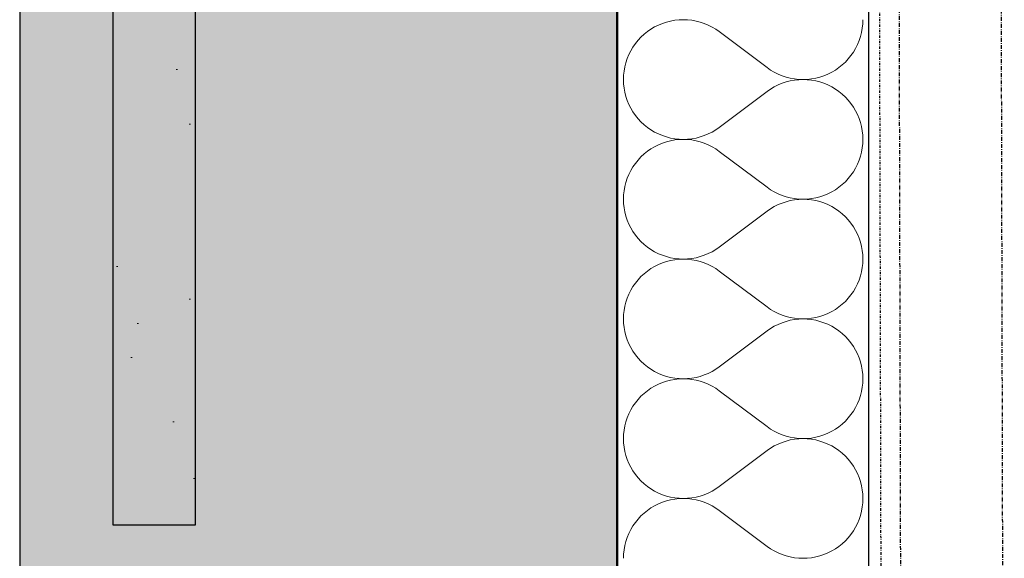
# Model space of a CAD drawing. Header units: millimetres. Extents: x -23738 to 4435, y -2716 to 20653.
# Tile 116 of 160: x -702 to -76, y 4762 to 5105. Entities that reach past the tile are written whole.
import ezdxf

# ---------------------------------------------------------------- set-up
doc = ezdxf.new("R2010")
doc.units = ezdxf.units.MM
doc.header["$MEASUREMENT"] = 0
for name, pattern in [('Wipeout_Contour', [1000, 0, -1000]), ('Čerchovaná M', [4.5, 2.5, -0.85, 0.3, -0.85]), ('Čerchovaná S', [3.5, 1.5, -0.85, 0.3, -0.85])]:
    doc.linetypes.add(name, pattern=pattern)
for name, color, linetype in [('9._POHLED ZÁPADNÍ_2_Nové_Konstrukce - krov', 7, 'Continuous'), ('9._POHLED ZÁPADNÍ_2_Nové_Konstrukce - nosné', 7, 'Continuous'), ('9._POHLED ZÁPADNÍ_2_Nové_Situace - terén', 7, 'Continuous'), ('9._POHLED ZÁPADNÍ_2_Nové_Výplně - Povrchové', 7, 'Continuous'), ('9._POHLED ZÁPADNÍ_2_Nové_Výplně – Řezové', 7, 'Continuous'), ('9._POHLED ZÁPADNÍ_2_VÝTAH VAR 1', 7, 'Continuous')]:
    doc.layers.add(name, color=color, linetype=linetype)

# ---------------------------------------------------------------- blocks, each defined once
blk = doc.blocks.new('*X22', base_point=(-24533.14, -6254.22))
at = {"layer": '9._POHLED ZÁPADNÍ_2_Nové_Výplně – Řezové', "color": 21, "linetype": 'Continuous', "lineweight": 20, "true_color": 0xffaaaa}
for p, q in [((-256.93, 5097.14), (-226.46, 5074.29)), ((-256.93, 5036.19), (-226.46, 5059.05)), ((-256.93, 5020.95), (-226.46, 4998.1)), ((-256.93, 4960), (-226.46, 4982.86)), ((-256.93, 4944.76), (-226.46, 4921.9)), ((-256.93, 4883.81), (-226.46, 4906.67)), ((-256.93, 4868.57), (-226.46, 4845.71)), ((-256.93, 4807.62), (-226.46, 4830.48)), ((-256.93, 4792.38), (-226.46, 4769.52))]:
    blk.add_line(p, q, dxfattribs=at)
for centre, start, end in [((-279.79, 5066.67), 53.1301, 306.8699), ((-203.6, 5104.76), 233.1301, 0), ((-203.6, 5028.57), 0, 126.8699), ((-279.79, 4990.48), 53.1301, 306.8699), ((-203.6, 5028.57), 233.1301, 0), ((-203.6, 4952.38), 0, 126.8699), ((-279.79, 4914.29), 53.1301, 306.8699), ((-203.6, 4952.38), 233.1301, 0), ((-203.6, 4876.19), 0, 126.8699), ((-279.79, 4838.1), 53.1301, 306.8699), ((-203.6, 4876.19), 233.1301, 0), ((-203.6, 4800), 0, 126.8699), ((-279.79, 4761.9), 53.1301, 306.8699), ((-203.6, 4800), 233.1301, 0)]:
    blk.add_arc(centre, 38.1, start, end, dxfattribs=at)
blk = doc.blocks.new('*X23', base_point=(-24533.14, -6254.22))
at = {"layer": '9._POHLED ZÁPADNÍ_2_Nové_Výplně – Řezové', "color": 21, "linetype": 'Continuous', "lineweight": 20, "true_color": 0xffaaaa}
for p, q in [((-295.6, 5101.33), (-298.03, 5100.11)), ((-293.08, 5102.37), (-295.6, 5101.33)), ((-290.5, 5103.22), (-293.08, 5102.37)), ((-287.87, 5103.9), (-290.5, 5103.22)), ((-285.19, 5104.38), (-287.87, 5103.9)), ((-282.48, 5104.67), (-285.19, 5104.38)), ((-279.76, 5104.76), (-282.48, 5104.67)), ((-277.05, 5104.66), (-279.76, 5104.76)), ((-274.34, 5104.37), (-277.05, 5104.66)), ((-271.66, 5103.89), (-274.34, 5104.37)), ((-269.03, 5103.21), (-271.66, 5103.89)), ((-266.45, 5102.35), (-269.03, 5103.21)), ((-263.93, 5101.31), (-266.45, 5102.35)), ((-261.5, 5100.09), (-263.93, 5101.31)), ((-165.89, 5099.34), (-165.6, 5102.04)), ((-165.6, 5102.04), (-165.5, 5104.76)), ((-304.73, 5095.47), (-306.72, 5093.61)), ((-302.61, 5097.17), (-304.73, 5095.47)), ((-300.37, 5098.72), (-302.61, 5097.17)), ((-298.03, 5100.11), (-300.37, 5098.72)), ((-259.16, 5098.7), (-261.5, 5100.09)), ((-256.93, 5097.14), (-259.16, 5098.7)), ((-256.93, 5097.14), (-226.46, 5074.29)), ((-167.05, 5094.02), (-166.37, 5096.66)), ((-166.37, 5096.66), (-165.89, 5099.34)), ((-310.28, 5089.5), (-311.83, 5087.27)), ((-308.57, 5091.62), (-310.28, 5089.5)), ((-306.72, 5093.61), (-308.57, 5091.62)), ((-170.17, 5086.5), (-168.95, 5088.93)), ((-168.95, 5088.93), (-167.91, 5091.44)), ((-167.91, 5091.44), (-167.05, 5094.02)), ((-314.44, 5082.5), (-315.48, 5079.98)), ((-313.22, 5084.93), (-314.44, 5082.5)), ((-311.83, 5087.27), (-313.22, 5084.93)), ((-174.81, 5079.81), (-173.11, 5081.92)), ((-173.11, 5081.92), (-171.56, 5084.16)), ((-171.56, 5084.16), (-170.17, 5086.5)), ((-316.34, 5077.4), (-317.01, 5074.77)), ((-315.48, 5079.98), (-316.34, 5077.4)), ((-180.78, 5074.26), (-178.66, 5075.96)), ((-178.66, 5075.96), (-176.67, 5077.82)), ((-176.67, 5077.82), (-174.81, 5079.81)), ((-317.79, 5069.39), (-317.88, 5066.67)), ((-317.5, 5072.09), (-317.79, 5069.39)), ((-317.01, 5074.77), (-317.5, 5072.09)), ((-226.46, 5074.29), (-224.22, 5072.73)), ((-224.22, 5072.73), (-221.88, 5071.34)), ((-221.88, 5071.34), (-219.45, 5070.12)), ((-219.45, 5070.12), (-216.94, 5069.08)), ((-190.3, 5069.06), (-187.79, 5070.1)), ((-187.79, 5070.1), (-185.36, 5071.32)), ((-185.36, 5071.32), (-183.02, 5072.71)), ((-183.02, 5072.71), (-180.78, 5074.26)), ((-317.88, 5066.67), (-317.79, 5063.95)), ((-317.79, 5063.95), (-317.5, 5061.24)), ((-219.45, 5063.21), (-221.88, 5061.99)), ((-216.94, 5064.25), (-219.45, 5063.21)), ((-216.94, 5069.08), (-214.36, 5068.22)), ((-214.36, 5065.12), (-216.94, 5064.25)), ((-214.36, 5068.22), (-211.72, 5067.54)), ((-211.72, 5065.79), (-214.36, 5065.12)), ((-211.72, 5067.54), (-209.05, 5067.06)), ((-209.05, 5066.28), (-211.72, 5065.79)), ((-209.05, 5067.06), (-206.34, 5066.77)), ((-206.34, 5066.57), (-209.05, 5066.28)), ((-206.34, 5066.77), (-203.62, 5066.67)), ((-203.62, 5066.67), (-206.34, 5066.57)), ((-203.62, 5066.67), (-200.9, 5066.76)), ((-200.9, 5066.57), (-203.62, 5066.67)), ((-200.9, 5066.76), (-198.2, 5067.05)), ((-198.2, 5066.28), (-200.9, 5066.57)), ((-198.2, 5067.05), (-195.52, 5067.53)), ((-195.52, 5065.8), (-198.2, 5066.28)), ((-195.52, 5067.53), (-192.88, 5068.2)), ((-192.88, 5065.13), (-195.52, 5065.8)), ((-192.88, 5068.2), (-190.3, 5069.06)), ((-190.3, 5064.27), (-192.88, 5065.13)), ((-187.79, 5063.23), (-190.3, 5064.27)), ((-185.36, 5062.01), (-187.79, 5063.23)), ((-317.5, 5061.24), (-317.01, 5058.57)), ((-317.01, 5058.57), (-316.34, 5055.93)), ((-256.93, 5036.19), (-226.46, 5059.05)), ((-224.22, 5060.6), (-226.46, 5059.05)), ((-221.88, 5061.99), (-224.22, 5060.6)), ((-183.02, 5060.63), (-185.36, 5062.01)), ((-180.78, 5059.08), (-183.02, 5060.63)), ((-178.66, 5057.37), (-180.78, 5059.08)), ((-176.67, 5055.52), (-178.66, 5057.37)), ((-316.34, 5055.93), (-315.48, 5053.35)), ((-315.48, 5053.35), (-314.44, 5050.84)), ((-314.44, 5050.84), (-313.22, 5048.4)), ((-174.81, 5053.53), (-176.67, 5055.52)), ((-173.11, 5051.41), (-174.81, 5053.53)), ((-171.56, 5049.17), (-173.11, 5051.41)), ((-313.22, 5048.4), (-311.83, 5046.06)), ((-311.83, 5046.06), (-310.28, 5043.83)), ((-170.17, 5046.84), (-171.56, 5049.17)), ((-168.95, 5044.4), (-170.17, 5046.84)), ((-167.91, 5041.89), (-168.95, 5044.4)), ((-310.28, 5043.83), (-308.57, 5041.71)), ((-308.57, 5041.71), (-306.72, 5039.72)), ((-306.72, 5039.72), (-304.73, 5037.87)), ((-304.73, 5037.87), (-302.61, 5036.16)), ((-167.05, 5039.31), (-167.91, 5041.89)), ((-166.37, 5036.67), (-167.05, 5039.31)), ((-302.61, 5036.16), (-300.37, 5034.61)), ((-300.37, 5034.61), (-298.03, 5033.22)), ((-298.03, 5033.22), (-295.6, 5032.01)), ((-295.6, 5032.01), (-293.08, 5030.97)), ((-266.45, 5030.98), (-263.93, 5032.03)), ((-263.93, 5032.03), (-261.5, 5033.25)), ((-261.5, 5033.25), (-259.16, 5034.64)), ((-259.16, 5034.64), (-256.93, 5036.19)), ((-165.89, 5034), (-166.37, 5036.67)), ((-165.6, 5031.29), (-165.89, 5034)), ((-293.08, 5026.18), (-295.6, 5025.14)), ((-293.08, 5030.97), (-290.5, 5030.11)), ((-290.5, 5027.03), (-293.08, 5026.18)), ((-290.5, 5030.11), (-287.87, 5029.44)), ((-287.87, 5027.71), (-290.5, 5027.03)), ((-287.87, 5029.44), (-285.19, 5028.96)), ((-285.19, 5028.19), (-287.87, 5027.71)), ((-285.19, 5028.96), (-282.48, 5028.67)), ((-282.48, 5028.48), (-285.19, 5028.19)), ((-282.48, 5028.67), (-279.76, 5028.57)), ((-279.76, 5028.57), (-282.48, 5028.48)), ((-279.76, 5028.57), (-277.05, 5028.67)), ((-277.05, 5028.47), (-279.76, 5028.57)), ((-277.05, 5028.67), (-274.34, 5028.96)), ((-274.34, 5028.18), (-277.05, 5028.47)), ((-274.34, 5028.96), (-271.66, 5029.45)), ((-271.66, 5027.69), (-274.34, 5028.18)), ((-271.66, 5029.45), (-269.03, 5030.12)), ((-269.03, 5027.02), (-271.66, 5027.69)), ((-269.03, 5030.12), (-266.45, 5030.98)), ((-266.45, 5026.16), (-269.03, 5027.02)), ((-263.93, 5025.12), (-266.45, 5026.16)), ((-165.89, 5023.15), (-165.6, 5025.85)), ((-165.5, 5028.57), (-165.6, 5031.29)), ((-165.6, 5025.85), (-165.5, 5028.57)), ((-304.73, 5019.28), (-306.72, 5017.42)), ((-302.61, 5020.98), (-304.73, 5019.28)), ((-300.37, 5022.53), (-302.61, 5020.98)), ((-298.03, 5023.92), (-300.37, 5022.53)), ((-295.6, 5025.14), (-298.03, 5023.92)), ((-261.5, 5023.9), (-263.93, 5025.12)), ((-259.16, 5022.51), (-261.5, 5023.9)), ((-256.93, 5020.95), (-259.16, 5022.51)), ((-256.93, 5020.95), (-226.46, 4998.1)), ((-167.05, 5017.83), (-166.37, 5020.47)), ((-166.37, 5020.47), (-165.89, 5023.15)), ((-310.28, 5013.31), (-311.83, 5011.08)), ((-308.57, 5015.43), (-310.28, 5013.31)), ((-306.72, 5017.42), (-308.57, 5015.43)), ((-170.17, 5010.31), (-168.95, 5012.74)), ((-168.95, 5012.74), (-167.91, 5015.25)), ((-167.91, 5015.25), (-167.05, 5017.83)), ((-313.22, 5008.74), (-314.44, 5006.31)), ((-311.83, 5011.08), (-313.22, 5008.74)), ((-173.11, 5005.73), (-171.56, 5007.97)), ((-171.56, 5007.97), (-170.17, 5010.31)), ((-316.34, 5001.21), (-317.01, 4998.58)), ((-315.48, 5003.79), (-316.34, 5001.21)), ((-314.44, 5006.31), (-315.48, 5003.79)), ((-178.66, 4999.77), (-176.67, 5001.63)), ((-176.67, 5001.63), (-174.81, 5003.62)), ((-174.81, 5003.62), (-173.11, 5005.73)), ((-317.5, 4995.9), (-317.79, 4993.19)), ((-317.01, 4998.58), (-317.5, 4995.9)), ((-226.46, 4998.1), (-224.22, 4996.54)), ((-224.22, 4996.54), (-221.88, 4995.15)), ((-221.88, 4995.15), (-219.45, 4993.93)), ((-219.45, 4993.93), (-216.94, 4992.89)), ((-187.79, 4993.91), (-185.36, 4995.13)), ((-185.36, 4995.13), (-183.02, 4996.52)), ((-183.02, 4996.52), (-180.78, 4998.07)), ((-180.78, 4998.07), (-178.66, 4999.77)), ((-317.79, 4993.19), (-317.88, 4990.48)), ((-317.88, 4990.48), (-317.79, 4987.76)), ((-317.79, 4987.76), (-317.5, 4985.05)), ((-216.94, 4988.06), (-219.45, 4987.02)), ((-216.94, 4992.89), (-214.36, 4992.03)), ((-214.36, 4988.92), (-216.94, 4988.06)), ((-214.36, 4992.03), (-211.72, 4991.35)), ((-211.72, 4989.6), (-214.36, 4988.92)), ((-211.72, 4991.35), (-209.05, 4990.87)), ((-209.05, 4990.08), (-211.72, 4989.6)), ((-209.05, 4990.87), (-206.34, 4990.58)), ((-206.34, 4990.38), (-209.05, 4990.08)), ((-206.34, 4990.58), (-203.62, 4990.48)), ((-203.62, 4990.48), (-206.34, 4990.38)), ((-203.62, 4990.48), (-200.9, 4990.57)), ((-200.9, 4990.38), (-203.62, 4990.48)), ((-200.9, 4990.57), (-198.2, 4990.86)), ((-198.2, 4990.09), (-200.9, 4990.38)), ((-198.2, 4990.86), (-195.52, 4991.34)), ((-195.52, 4989.61), (-198.2, 4990.09)), ((-195.52, 4991.34), (-192.88, 4992.01)), ((-192.88, 4988.94), (-195.52, 4989.61)), ((-192.88, 4992.01), (-190.3, 4992.87)), ((-190.3, 4988.08), (-192.88, 4988.94)), ((-190.3, 4992.87), (-187.79, 4993.91)), ((-187.79, 4987.04), (-190.3, 4988.08)), ((-317.5, 4985.05), (-317.01, 4982.38)), ((-317.01, 4982.38), (-316.34, 4979.74)), ((-256.93, 4960), (-226.46, 4982.86)), ((-224.22, 4984.41), (-226.46, 4982.86)), ((-221.88, 4985.8), (-224.22, 4984.41)), ((-219.45, 4987.02), (-221.88, 4985.8)), ((-185.36, 4985.82), (-187.79, 4987.04)), ((-183.02, 4984.44), (-185.36, 4985.82)), ((-180.78, 4982.89), (-183.02, 4984.44)), ((-178.66, 4981.18), (-180.78, 4982.89)), ((-316.34, 4979.74), (-315.48, 4977.16)), ((-315.48, 4977.16), (-314.44, 4974.64)), ((-176.67, 4979.33), (-178.66, 4981.18)), ((-174.81, 4977.34), (-176.67, 4979.33)), ((-173.11, 4975.22), (-174.81, 4977.34)), ((-171.56, 4972.98), (-173.11, 4975.22)), ((-314.44, 4974.64), (-313.22, 4972.21)), ((-313.22, 4972.21), (-311.83, 4969.87)), ((-311.83, 4969.87), (-310.28, 4967.64)), ((-170.17, 4970.64), (-171.56, 4972.98)), ((-168.95, 4968.21), (-170.17, 4970.64)), ((-310.28, 4967.64), (-308.57, 4965.52)), ((-308.57, 4965.52), (-306.72, 4963.53)), ((-306.72, 4963.53), (-304.73, 4961.68)), ((-167.91, 4965.7), (-168.95, 4968.21)), ((-167.05, 4963.12), (-167.91, 4965.7)), ((-166.37, 4960.48), (-167.05, 4963.12)), ((-304.73, 4961.68), (-302.61, 4959.97)), ((-302.61, 4959.97), (-300.37, 4958.42)), ((-300.37, 4958.42), (-298.03, 4957.03)), ((-298.03, 4957.03), (-295.6, 4955.82)), ((-263.93, 4955.84), (-261.5, 4957.06)), ((-261.5, 4957.06), (-259.16, 4958.45)), ((-259.16, 4958.45), (-256.93, 4960)), ((-165.89, 4957.8), (-166.37, 4960.48)), ((-165.6, 4955.1), (-165.89, 4957.8)), ((-295.6, 4955.82), (-293.08, 4954.78)), ((-293.08, 4954.78), (-290.5, 4953.92)), ((-290.5, 4950.84), (-293.08, 4949.99)), ((-290.5, 4953.92), (-287.87, 4953.25)), ((-287.87, 4951.51), (-290.5, 4950.84)), ((-287.87, 4953.25), (-285.19, 4952.77)), ((-285.19, 4952), (-287.87, 4951.51)), ((-285.19, 4952.77), (-282.48, 4952.48)), ((-282.48, 4952.29), (-285.19, 4952)), ((-282.48, 4952.48), (-279.76, 4952.38)), ((-279.76, 4952.38), (-282.48, 4952.29)), ((-279.76, 4952.38), (-277.05, 4952.48)), ((-277.05, 4952.28), (-279.76, 4952.38)), ((-277.05, 4952.48), (-274.34, 4952.77)), ((-274.34, 4951.99), (-277.05, 4952.28)), ((-274.34, 4952.77), (-271.66, 4953.26)), ((-271.66, 4951.5), (-274.34, 4951.99)), ((-271.66, 4953.26), (-269.03, 4953.93)), ((-269.03, 4950.83), (-271.66, 4951.5)), ((-269.03, 4953.93), (-266.45, 4954.79)), ((-266.45, 4949.97), (-269.03, 4950.83)), ((-266.45, 4954.79), (-263.93, 4955.84)), ((-165.5, 4952.38), (-165.6, 4955.1)), ((-165.6, 4949.66), (-165.5, 4952.38)), ((-302.61, 4944.79), (-304.73, 4943.08)), ((-300.37, 4946.34), (-302.61, 4944.79)), ((-298.03, 4947.73), (-300.37, 4946.34)), ((-295.6, 4948.95), (-298.03, 4947.73)), ((-293.08, 4949.99), (-295.6, 4948.95)), ((-263.93, 4948.93), (-266.45, 4949.97)), ((-261.5, 4947.71), (-263.93, 4948.93)), ((-259.16, 4946.32), (-261.5, 4947.71)), ((-256.93, 4944.76), (-259.16, 4946.32)), ((-256.93, 4944.76), (-226.46, 4921.9)), ((-167.05, 4941.64), (-166.37, 4944.28)), ((-166.37, 4944.28), (-165.89, 4946.96)), ((-165.89, 4946.96), (-165.6, 4949.66)), ((-308.57, 4939.24), (-310.28, 4937.12)), ((-306.72, 4941.23), (-308.57, 4939.24)), ((-304.73, 4943.08), (-306.72, 4941.23)), ((-168.95, 4936.55), (-167.91, 4939.06)), ((-167.91, 4939.06), (-167.05, 4941.64)), ((-313.22, 4932.55), (-314.44, 4930.12)), ((-311.83, 4934.89), (-313.22, 4932.55)), ((-310.28, 4937.12), (-311.83, 4934.89)), ((-173.11, 4929.54), (-171.56, 4931.78)), ((-171.56, 4931.78), (-170.17, 4934.12)), ((-170.17, 4934.12), (-168.95, 4936.55)), ((-316.34, 4925.02), (-317.01, 4922.39)), ((-315.48, 4927.6), (-316.34, 4925.02)), ((-314.44, 4930.12), (-315.48, 4927.6)), ((-178.66, 4923.58), (-176.67, 4925.43)), ((-176.67, 4925.43), (-174.81, 4927.43)), ((-174.81, 4927.43), (-173.11, 4929.54)), ((-317.5, 4919.71), (-317.79, 4917)), ((-317.01, 4922.39), (-317.5, 4919.71)), ((-226.46, 4921.9), (-224.22, 4920.35)), ((-224.22, 4920.35), (-221.88, 4918.96)), ((-221.88, 4918.96), (-219.45, 4917.74)), ((-187.79, 4917.72), (-185.36, 4918.94)), ((-185.36, 4918.94), (-183.02, 4920.32)), ((-183.02, 4920.32), (-180.78, 4921.88)), ((-180.78, 4921.88), (-178.66, 4923.58)), ((-317.79, 4917), (-317.88, 4914.29)), ((-317.88, 4914.29), (-317.79, 4911.57)), ((-219.45, 4917.74), (-216.94, 4916.7)), ((-216.94, 4916.7), (-214.36, 4915.84)), ((-214.36, 4912.73), (-216.94, 4911.87)), ((-214.36, 4915.84), (-211.72, 4915.16)), ((-211.72, 4913.41), (-214.36, 4912.73)), ((-211.72, 4915.16), (-209.05, 4914.68)), ((-209.05, 4913.89), (-211.72, 4913.41)), ((-209.05, 4914.68), (-206.34, 4914.38)), ((-206.34, 4914.19), (-209.05, 4913.89)), ((-206.34, 4914.38), (-203.62, 4914.29)), ((-203.62, 4914.29), (-206.34, 4914.19)), ((-203.62, 4914.29), (-200.9, 4914.38)), ((-200.9, 4914.19), (-203.62, 4914.29)), ((-200.9, 4914.38), (-198.2, 4914.67)), ((-198.2, 4913.9), (-200.9, 4914.19)), ((-198.2, 4914.67), (-195.52, 4915.15)), ((-195.52, 4913.42), (-198.2, 4913.9)), ((-195.52, 4915.15), (-192.88, 4915.82)), ((-192.88, 4912.75), (-195.52, 4913.42)), ((-192.88, 4915.82), (-190.3, 4916.68)), ((-190.3, 4911.89), (-192.88, 4912.75)), ((-190.3, 4916.68), (-187.79, 4917.72)), ((-317.79, 4911.57), (-317.5, 4908.86)), ((-317.5, 4908.86), (-317.01, 4906.18)), ((-256.93, 4883.81), (-226.46, 4906.67)), ((-224.22, 4908.22), (-226.46, 4906.67)), ((-221.88, 4909.61), (-224.22, 4908.22)), ((-219.45, 4910.83), (-221.88, 4909.61)), ((-216.94, 4911.87), (-219.45, 4910.83)), ((-187.79, 4910.85), (-190.3, 4911.89)), ((-185.36, 4909.63), (-187.79, 4910.85)), ((-183.02, 4908.25), (-185.36, 4909.63)), ((-180.78, 4906.7), (-183.02, 4908.25)), ((-178.66, 4904.99), (-180.78, 4906.7)), ((-317.01, 4906.18), (-316.34, 4903.55)), ((-316.34, 4903.55), (-315.48, 4900.97)), ((-315.48, 4900.97), (-314.44, 4898.45)), ((-176.67, 4903.14), (-178.66, 4904.99)), ((-174.81, 4901.15), (-176.67, 4903.14)), ((-173.11, 4899.03), (-174.81, 4901.15)), ((-314.44, 4898.45), (-313.22, 4896.02)), ((-313.22, 4896.02), (-311.83, 4893.68)), ((-311.83, 4893.68), (-310.28, 4891.45)), ((-171.56, 4896.79), (-173.11, 4899.03)), ((-170.17, 4894.45), (-171.56, 4896.79)), ((-168.95, 4892.02), (-170.17, 4894.45)), ((-310.28, 4891.45), (-308.57, 4889.33)), ((-308.57, 4889.33), (-306.72, 4887.34)), ((-167.91, 4889.51), (-168.95, 4892.02)), ((-167.05, 4886.93), (-167.91, 4889.51)), ((-306.72, 4887.34), (-304.73, 4885.49)), ((-304.73, 4885.49), (-302.61, 4883.78)), ((-302.61, 4883.78), (-300.37, 4882.23)), ((-300.37, 4882.23), (-298.03, 4880.84)), ((-261.5, 4880.87), (-259.16, 4882.26)), ((-259.16, 4882.26), (-256.93, 4883.81)), ((-166.37, 4884.29), (-167.05, 4886.93)), ((-165.89, 4881.61), (-166.37, 4884.29)), ((-165.6, 4878.91), (-165.89, 4881.61)), ((-298.03, 4880.84), (-295.6, 4879.63)), ((-295.6, 4879.63), (-293.08, 4878.59)), ((-293.08, 4878.59), (-290.5, 4877.73)), ((-290.5, 4877.73), (-287.87, 4877.06)), ((-287.87, 4875.32), (-290.5, 4874.65)), ((-287.87, 4877.06), (-285.19, 4876.58)), ((-285.19, 4875.81), (-287.87, 4875.32)), ((-285.19, 4876.58), (-282.48, 4876.29)), ((-282.48, 4876.1), (-285.19, 4875.81)), ((-282.48, 4876.29), (-279.76, 4876.19)), ((-279.76, 4876.19), (-282.48, 4876.1)), ((-279.76, 4876.19), (-277.05, 4876.29)), ((-277.05, 4876.09), (-279.76, 4876.19)), ((-277.05, 4876.29), (-274.34, 4876.58)), ((-274.34, 4875.8), (-277.05, 4876.09)), ((-274.34, 4876.58), (-271.66, 4877.07)), ((-271.66, 4875.31), (-274.34, 4875.8)), ((-271.66, 4877.07), (-269.03, 4877.74)), ((-269.03, 4874.64), (-271.66, 4875.31)), ((-269.03, 4877.74), (-266.45, 4878.6)), ((-266.45, 4878.6), (-263.93, 4879.65)), ((-263.93, 4879.65), (-261.5, 4880.87)), ((-165.5, 4876.19), (-165.6, 4878.91)), ((-165.6, 4873.47), (-165.5, 4876.19)), ((-302.61, 4868.6), (-304.73, 4866.89)), ((-300.37, 4870.15), (-302.61, 4868.6)), ((-298.03, 4871.54), (-300.37, 4870.15)), ((-295.6, 4872.76), (-298.03, 4871.54)), ((-293.08, 4873.8), (-295.6, 4872.76)), ((-290.5, 4874.65), (-293.08, 4873.8)), ((-266.45, 4873.78), (-269.03, 4874.64)), ((-263.93, 4872.73), (-266.45, 4873.78)), ((-261.5, 4871.52), (-263.93, 4872.73)), ((-259.16, 4870.12), (-261.5, 4871.52)), ((-256.93, 4868.57), (-259.16, 4870.12)), ((-166.37, 4868.09), (-165.89, 4870.77)), ((-165.89, 4870.77), (-165.6, 4873.47)), ((-308.57, 4863.05), (-310.28, 4860.93)), ((-306.72, 4865.04), (-308.57, 4863.05)), ((-304.73, 4866.89), (-306.72, 4865.04)), ((-256.93, 4868.57), (-226.46, 4845.71)), ((-168.95, 4860.36), (-167.91, 4862.87)), ((-167.91, 4862.87), (-167.05, 4865.45)), ((-167.05, 4865.45), (-166.37, 4868.09)), ((-313.22, 4856.36), (-314.44, 4853.93)), ((-311.83, 4858.7), (-313.22, 4856.36)), ((-310.28, 4860.93), (-311.83, 4858.7)), ((-171.56, 4855.59), (-170.17, 4857.93)), ((-170.17, 4857.93), (-168.95, 4860.36)), ((-315.48, 4851.41), (-316.34, 4848.83)), ((-314.44, 4853.93), (-315.48, 4851.41)), ((-176.67, 4849.24), (-174.81, 4851.24)), ((-174.81, 4851.24), (-173.11, 4853.35)), ((-173.11, 4853.35), (-171.56, 4855.59)), ((-317.01, 4846.2), (-317.5, 4843.52)), ((-316.34, 4848.83), (-317.01, 4846.2)), ((-226.46, 4845.71), (-224.22, 4844.16)), ((-224.22, 4844.16), (-221.88, 4842.77)), ((-185.36, 4842.75), (-183.02, 4844.13)), ((-183.02, 4844.13), (-180.78, 4845.69)), ((-180.78, 4845.69), (-178.66, 4847.39)), ((-178.66, 4847.39), (-176.67, 4849.24)), ((-317.79, 4840.81), (-317.88, 4838.1)), ((-317.88, 4838.1), (-317.79, 4835.38)), ((-317.5, 4843.52), (-317.79, 4840.81)), ((-221.88, 4842.77), (-219.45, 4841.55)), ((-219.45, 4841.55), (-216.94, 4840.51)), ((-216.94, 4840.51), (-214.36, 4839.65)), ((-214.36, 4839.65), (-211.72, 4838.97)), ((-211.72, 4838.97), (-209.05, 4838.49)), ((-209.05, 4837.7), (-211.72, 4837.22)), ((-209.05, 4838.49), (-206.34, 4838.19)), ((-206.34, 4838), (-209.05, 4837.7)), ((-206.34, 4838.19), (-203.62, 4838.1)), ((-203.62, 4838.1), (-206.34, 4838)), ((-203.62, 4838.1), (-200.9, 4838.19)), ((-200.9, 4838), (-203.62, 4838.1)), ((-200.9, 4838.19), (-198.2, 4838.48)), ((-198.2, 4837.71), (-200.9, 4838)), ((-198.2, 4838.48), (-195.52, 4838.96)), ((-195.52, 4837.23), (-198.2, 4837.71)), ((-195.52, 4838.96), (-192.88, 4839.63)), ((-192.88, 4839.63), (-190.3, 4840.49)), ((-190.3, 4840.49), (-187.79, 4841.53)), ((-187.79, 4841.53), (-185.36, 4842.75)), ((-317.79, 4835.38), (-317.5, 4832.67)), ((-317.5, 4832.67), (-317.01, 4829.99)), ((-224.22, 4832.03), (-226.46, 4830.48)), ((-221.88, 4833.42), (-224.22, 4832.03)), ((-219.45, 4834.64), (-221.88, 4833.42)), ((-216.94, 4835.68), (-219.45, 4834.64)), ((-214.36, 4836.54), (-216.94, 4835.68)), ((-211.72, 4837.22), (-214.36, 4836.54)), ((-192.88, 4836.56), (-195.52, 4837.23)), ((-190.3, 4835.7), (-192.88, 4836.56)), ((-187.79, 4834.66), (-190.3, 4835.7)), ((-185.36, 4833.44), (-187.79, 4834.66)), ((-183.02, 4832.06), (-185.36, 4833.44)), ((-180.78, 4830.51), (-183.02, 4832.06)), ((-317.01, 4829.99), (-316.34, 4827.36)), ((-316.34, 4827.36), (-315.48, 4824.78)), ((-315.48, 4824.78), (-314.44, 4822.26)), ((-256.93, 4807.62), (-226.46, 4830.48)), ((-178.66, 4828.8), (-180.78, 4830.51)), ((-176.67, 4826.95), (-178.66, 4828.8)), ((-174.81, 4824.96), (-176.67, 4826.95)), ((-173.11, 4822.84), (-174.81, 4824.96)), ((-314.44, 4822.26), (-313.22, 4819.83)), ((-313.22, 4819.83), (-311.83, 4817.49)), ((-171.56, 4820.6), (-173.11, 4822.84)), ((-170.17, 4818.26), (-171.56, 4820.6)), ((-311.83, 4817.49), (-310.28, 4815.26)), ((-310.28, 4815.26), (-308.57, 4813.14)), ((-308.57, 4813.14), (-306.72, 4811.15)), ((-168.95, 4815.83), (-170.17, 4818.26)), ((-167.91, 4813.32), (-168.95, 4815.83)), ((-167.05, 4810.74), (-167.91, 4813.32)), ((-306.72, 4811.15), (-304.73, 4809.3)), ((-304.73, 4809.3), (-302.61, 4807.59)), ((-302.61, 4807.59), (-300.37, 4806.04)), ((-300.37, 4806.04), (-298.03, 4804.65)), ((-261.5, 4804.68), (-259.16, 4806.07)), ((-259.16, 4806.07), (-256.93, 4807.62)), ((-166.37, 4808.1), (-167.05, 4810.74)), ((-165.89, 4805.42), (-166.37, 4808.1)), ((-298.03, 4804.65), (-295.6, 4803.44)), ((-295.6, 4803.44), (-293.08, 4802.4)), ((-293.08, 4802.4), (-290.5, 4801.54)), ((-290.5, 4801.54), (-287.87, 4800.87)), ((-287.87, 4800.87), (-285.19, 4800.38)), ((-285.19, 4800.38), (-282.48, 4800.1)), ((-282.48, 4799.9), (-285.19, 4799.62)), ((-282.48, 4800.1), (-279.76, 4800)), ((-279.76, 4800), (-282.48, 4799.9)), ((-279.76, 4800), (-277.05, 4800.1)), ((-277.05, 4799.9), (-279.76, 4800)), ((-277.05, 4800.1), (-274.34, 4800.39)), ((-274.34, 4799.61), (-277.05, 4799.9)), ((-274.34, 4800.39), (-271.66, 4800.88)), ((-271.66, 4800.88), (-269.03, 4801.55)), ((-269.03, 4801.55), (-266.45, 4802.41)), ((-266.45, 4802.41), (-263.93, 4803.46)), ((-263.93, 4803.46), (-261.5, 4804.68)), ((-165.6, 4802.72), (-165.89, 4805.42)), ((-165.5, 4800), (-165.6, 4802.72)), ((-165.6, 4797.28), (-165.5, 4800)), ((-300.37, 4793.96), (-302.61, 4792.41)), ((-298.03, 4795.35), (-300.37, 4793.96)), ((-295.6, 4796.56), (-298.03, 4795.35)), ((-293.08, 4797.6), (-295.6, 4796.56)), ((-290.5, 4798.46), (-293.08, 4797.6)), ((-287.87, 4799.13), (-290.5, 4798.46)), ((-285.19, 4799.62), (-287.87, 4799.13)), ((-271.66, 4799.12), (-274.34, 4799.61)), ((-269.03, 4798.45), (-271.66, 4799.12)), ((-266.45, 4797.59), (-269.03, 4798.45)), ((-263.93, 4796.54), (-266.45, 4797.59)), ((-261.5, 4795.32), (-263.93, 4796.54)), ((-259.16, 4793.93), (-261.5, 4795.32)), ((-256.93, 4792.38), (-259.16, 4793.93)), ((-166.37, 4791.9), (-165.89, 4794.58)), ((-165.89, 4794.58), (-165.6, 4797.28)), ((-306.72, 4788.85), (-308.57, 4786.86)), ((-304.73, 4790.7), (-306.72, 4788.85)), ((-302.61, 4792.41), (-304.73, 4790.7)), ((-256.93, 4792.38), (-226.46, 4769.52)), ((-167.91, 4786.68), (-167.05, 4789.26)), ((-167.05, 4789.26), (-166.37, 4791.9)), ((-311.83, 4782.51), (-313.22, 4780.17)), ((-310.28, 4784.74), (-311.83, 4782.51)), ((-308.57, 4786.86), (-310.28, 4784.74)), ((-171.56, 4779.4), (-170.17, 4781.74)), ((-170.17, 4781.74), (-168.95, 4784.17)), ((-168.95, 4784.17), (-167.91, 4786.68)), ((-315.48, 4775.22), (-316.34, 4772.64)), ((-314.44, 4777.74), (-315.48, 4775.22)), ((-313.22, 4780.17), (-314.44, 4777.74)), ((-176.67, 4773.05), (-174.81, 4775.04)), ((-174.81, 4775.04), (-173.11, 4777.16)), ((-173.11, 4777.16), (-171.56, 4779.4)), ((-317.01, 4770.01), (-317.5, 4767.33)), ((-316.34, 4772.64), (-317.01, 4770.01)), ((-226.46, 4769.52), (-224.22, 4767.97)), ((-183.02, 4767.94), (-180.78, 4769.49)), ((-180.78, 4769.49), (-178.66, 4771.2)), ((-178.66, 4771.2), (-176.67, 4773.05)), ((-317.79, 4764.62), (-317.88, 4761.9)), ((-317.5, 4767.33), (-317.79, 4764.62)), ((-224.22, 4767.97), (-221.88, 4766.58)), ((-221.88, 4766.58), (-219.45, 4765.36)), ((-219.45, 4765.36), (-216.94, 4764.32)), ((-216.94, 4764.32), (-214.36, 4763.46)), ((-214.36, 4763.46), (-211.72, 4762.78)), ((-211.72, 4762.78), (-209.05, 4762.3)), ((-209.05, 4762.3), (-206.34, 4762)), ((-200.9, 4762), (-198.2, 4762.29)), ((-198.2, 4762.29), (-195.52, 4762.77)), ((-195.52, 4762.77), (-192.88, 4763.44)), ((-192.88, 4763.44), (-190.3, 4764.3)), ((-190.3, 4764.3), (-187.79, 4765.34)), ((-187.79, 4765.34), (-185.36, 4766.56)), ((-185.36, 4766.56), (-183.02, 4767.94)), ((-206.34, 4762), (-203.62, 4761.9)), ((-203.62, 4761.9), (-200.9, 4762))]:
    blk.add_line(p, q, dxfattribs=at)

msp = doc.modelspace()

# ---------------------------------------------------------------- hatches: boundary and pattern name
at = {"layer": '9._POHLED ZÁPADNÍ_2_Nové_Výplně – Řezové', "linetype": 'Continuous', "lineweight": 20, "true_color": 0xffaaaa}
h = msp.add_hatch(dxfattribs=at)
h.set_pattern_fill('Omítka_02_0002', color=21, style=0, pattern_type=2)
h.set_pattern_definition([(45, (0, 175), (-55.6847, 55.6847), [0, -52.5, 0, -78.75]), (110, (175, 175), (74.0008, 26.9341), [0, -38.5, 0, -66.5])])
h.paths.add_polyline_path([(-642.86, 4783.26), (-590.14, 4783.26), (-590.17, 5418.64), (-642.89, 5418.63)])

# ---------------------------------------------------------------- linework, layer by layer
at = {"layer": '9._POHLED ZÁPADNÍ_2_Nové_Konstrukce - krov', "color": 1, "linetype": 'Čerchovaná M', "lineweight": 25}
for p, q in [((-82.8, 7329.61), (-75.51, 4256.99)), ((-147.24, 7114.22), (-140.46, 4256.84))]:
    msp.add_line(p, q, dxfattribs=at)
at = {"layer": '9._POHLED ZÁPADNÍ_2_Nové_Konstrukce - nosné', "color": 1, "linetype": 'Continuous', "lineweight": 25, "flags": 128}
msp.add_lwpolyline([(-702.1, 7596.33), (-702.01, 4499.13)], dxfattribs=at)
at = {"layer": '9._POHLED ZÁPADNÍ_2_Nové_Situace - terén', "color": 1, "linetype": 'Continuous', "lineweight": 25, "flags": 128}
msp.add_lwpolyline([(-642.86, 4783.26), (-590.14, 4783.26), (-590.17, 5418.64), (-642.89, 5418.63)], close=True, dxfattribs=at)

# ---------------------------------------------------------------- wipeouts: each hides what was drawn before it
at = {"color": 254, "linetype": 'Wipeout_Contour', "lineweight": 0, "ltscale": 36793.983046}
msp.add_wipeout([(-161.69, 351.47), (-161.69, 17956.84), (-321.69, 17969.56), (-321.69, 351.48)], dxfattribs=at).dxf.layer = '9._POHLED ZÁPADNÍ_2_Nové_Výplně - Povrchové'

# ---------------------------------------------------------------- next in the draw order: hatches: boundary and pattern name
at = {"layer": '9._POHLED ZÁPADNÍ_2_Nové_Výplně – Řezové', "linetype": 'Continuous', "lineweight": 0, "true_color": 0xf2b2b2}
msp.add_hatch(color=9, dxfattribs=at).paths.add_polyline_path([(-702.1, 7596.33), (-702.01, 4499.13), (-322.01, 4499.14), (-322.1, 7556.65)])

# ---------------------------------------------------------------- next in the draw order: linework, layer by layer
at = {"layer": '9._POHLED ZÁPADNÍ_2_Nové_Konstrukce - nosné', "color": 1, "linetype": 'Continuous', "lineweight": 25, "flags": 128}
for points in [[(-161.69, 351.47), (-161.69, 18117.35)], [(-161.69, 351.47), (-161.69, 18117.35)], [(-321.69, 17969.56), (-321.69, 351.48)], [(-321.69, 17969.56), (-321.69, 351.48)], [(-322.01, 4499.14), (-322.1, 7556.65)]]:
    msp.add_lwpolyline(points, dxfattribs=at)

# ---------------------------------------------------------------- next in the draw order: wipeouts: each hides what was drawn before it
at = {"color": 254, "linetype": 'Wipeout_Contour', "lineweight": 0, "ltscale": 44942.732142}
msp.add_wipeout([(-321.69, 17969.56), (-321.69, 4499.14), (-161.69, 4499.14), (-161.69, 17956.84)], dxfattribs=at).dxf.layer = '9._POHLED ZÁPADNÍ_2_Nové_Výplně – Řezové'

# ---------------------------------------------------------------- next in the draw order: block references
at = {"layer": '9._POHLED ZÁPADNÍ_2_VÝTAH VAR 1', "color": 9, "linetype": 'Continuous', "lineweight": 13}
msp.add_blockref('*X22', (-24533.14, -6254.22), dxfattribs=at)

# ---------------------------------------------------------------- next in the draw order: wipeouts: each hides what was drawn before it
at = {"color": 254, "linetype": 'Wipeout_Contour', "lineweight": 0, "ltscale": 25427.667381}
msp.add_wipeout([(-321.69, 4497.65), (-161.69, 4497.65), (-161.69, 8205.02), (-321.69, 8205.02)], dxfattribs=at).dxf.layer = '9._POHLED ZÁPADNÍ_2_Nové_Výplně – Řezové'

# ---------------------------------------------------------------- next in the draw order: linework, layer by layer
at = {"layer": '9._POHLED ZÁPADNÍ_2_Nové_Konstrukce - krov', "color": 1, "linetype": 'Čerchovaná S', "lineweight": 25}
msp.add_line((-161.6, 7898.21), (-152.96, 4256.81), dxfattribs=at)
at = {"layer": '9._POHLED ZÁPADNÍ_2_Nové_Konstrukce - nosné', "color": 1, "linetype": 'Continuous', "lineweight": 25, "flags": 128}
for points in [[(-321.69, 8205.02), (-321.69, 4497.65)], [(-161.69, 4497.65), (-161.69, 8205.02)]]:
    msp.add_lwpolyline(points, dxfattribs=at)

# ---------------------------------------------------------------- next in the draw order: block references
at = {"layer": '9._POHLED ZÁPADNÍ_2_VÝTAH VAR 1', "color": 9, "linetype": 'Continuous', "lineweight": 13}
msp.add_blockref('*X23', (-24533.14, -6254.22), dxfattribs=at)

doc.saveas('drawing.dxf')
